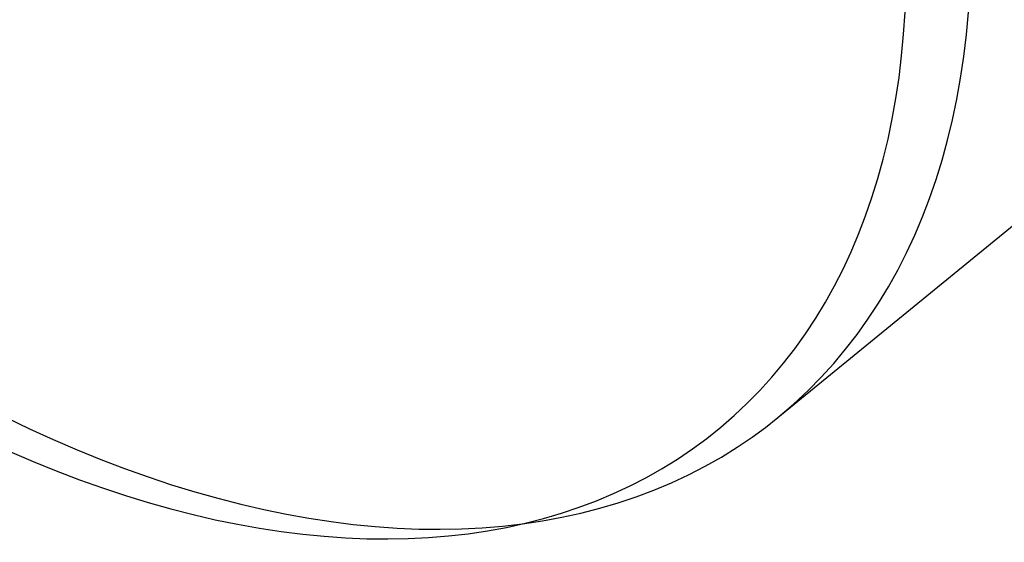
# Model space of a CAD drawing. Header units: millimetres. Extents: x -104 to 128, y -124 to 124.
# Tile 2 of 256: x -94 to -84, y -124 to -119. Entities that reach past the tile are written whole.
import ezdxf

# ---------------------------------------------------------------- set-up
doc = ezdxf.new("R2010")
doc.units = ezdxf.units.MM
doc.header["$MEASUREMENT"] = 0
doc.layers.add('Predefinito', color=5, linetype='Continuous')

msp = doc.modelspace()

# ---------------------------------------------------------------- linework, layer by layer
at = {"layer": 'Predefinito', "extrusion": (-0.612372, -0.5, 0.612372)}
for points in [[(39.553, 1216.1), (39.549, 1216.384), (39.539, 1216.668), (39.521, 1216.951), (39.497, 1217.233), (39.465, 1217.515), (39.427, 1217.796), (39.382, 1218.076), (39.329, 1218.356), (39.27, 1218.634), (39.204, 1218.909), (39.132, 1219.182), (39.053, 1219.452), (38.968, 1219.72), (38.876, 1219.986), (38.778, 1220.249), (38.674, 1220.51), (38.563, 1220.768), (38.445, 1221.023), (38.322, 1221.277), (38.191, 1221.527), (38.054, 1221.776), (37.911, 1222.021), (37.762, 1222.263), (37.607, 1222.5), (37.447, 1222.732), (37.282, 1222.96), (37.112, 1223.184), (36.936, 1223.403), (36.755, 1223.617), (36.569, 1223.828), (36.378, 1224.034), (36.181, 1224.235), (35.979, 1224.432), (35.772, 1224.624), (35.505, 1224.858), (35.341, 1224.995), (35.12, 1225.172), (34.895, 1225.343), (34.666, 1225.508), (34.434, 1225.667), (34.198, 1225.82), (33.959, 1225.967), (33.716, 1226.108), (33.47, 1226.244), (33.221, 1226.373), (32.968, 1226.497), (32.711, 1226.614), (32.451, 1226.725), (32.121, 1226.856), (31.92, 1226.93), (31.652, 1227.022), (31.383, 1227.107), (31.112, 1227.185), (30.84, 1227.257), (30.567, 1227.321), (30.292, 1227.379), (30.016, 1227.431), (29.739, 1227.475), (29.46, 1227.513), (29.18, 1227.544), (28.899, 1227.568), (28.616, 1227.586), (28.332, 1227.596), (28.048, 1227.6), (27.765, 1227.596), (27.483, 1227.585), (27.202, 1227.568), (26.921, 1227.544), (26.642, 1227.513), (26.364, 1227.475), (26.087, 1227.43), (25.811, 1227.379), (25.535, 1227.321), (25.261, 1227.256), (24.988, 1227.184), (24.716, 1227.105), (24.444, 1227.019), (24.176, 1226.926), (23.911, 1226.828), (23.649, 1226.723), (23.39, 1226.612), (23.135, 1226.495), (22.882, 1226.372), (22.633, 1226.242), (22.387, 1226.107), (22.144, 1225.966), (21.905, 1225.818), (21.668, 1225.664), (21.435, 1225.505), (21.148, 1225.296), (20.978, 1225.166), (20.757, 1224.989), (20.541, 1224.807), (20.329, 1224.62), (20.123, 1224.429), (19.922, 1224.232), (19.726, 1224.031), (19.535, 1223.826), (19.349, 1223.615), (19.168, 1223.4), (18.991, 1223.181), (18.82, 1222.956), (18.655, 1222.727), (18.494, 1222.493), (18.339, 1222.255), (18.19, 1222.013), (18.048, 1221.769), (17.912, 1221.522), (17.782, 1221.273), (17.659, 1221.02), (17.542, 1220.765), (17.431, 1220.507), (17.326, 1220.246), (17.228, 1219.983), (17.136, 1219.717), (17.051, 1219.447), (16.972, 1219.176), (16.899, 1218.901), (16.833, 1218.624), (16.774, 1218.347), (16.723, 1218.068), (16.668, 1217.726)], [(16.553, 1216.096), (16.558, 1215.747), (16.57, 1215.464), (16.589, 1215.182), (16.615, 1214.901), (16.648, 1214.621), (16.688, 1214.343), (16.734, 1214.065), (16.788, 1213.788), (16.848, 1213.512), (16.915, 1213.237), (16.989, 1212.964), (17.07, 1212.691), (17.157, 1212.421), (17.251, 1212.153), (17.351, 1211.889), (17.458, 1211.628), (17.57, 1211.371), (17.689, 1211.116), (17.814, 1210.864), (17.945, 1210.616), (18.082, 1210.37), (18.225, 1210.128), (18.374, 1209.889), (18.53, 1209.653), (18.691, 1209.42), (18.86, 1209.191), (19.033, 1208.966), (19.211, 1208.746), (19.394, 1208.531), (19.582, 1208.321), (19.775, 1208.116), (19.973, 1207.917), (20.175, 1207.722), (20.382, 1207.532), (20.594, 1207.347), (20.81, 1207.167), (21.031, 1206.992), (21.257, 1206.822), (21.488, 1206.657), (21.724, 1206.498), (21.963, 1206.344), (22.205, 1206.198), (22.449, 1206.057), (22.697, 1205.923), (22.947, 1205.795), (23.201, 1205.673), (23.457, 1205.558), (23.715, 1205.449), (23.977, 1205.346), (24.242, 1205.249), (24.509, 1205.159), (24.78, 1205.075), (25.053, 1204.998), (25.328, 1204.927), (25.605, 1204.863), (25.882, 1204.806), (26.159, 1204.757), (26.437, 1204.714), (26.716, 1204.678), (26.995, 1204.648), (27.275, 1204.626), (27.556, 1204.61), (27.837, 1204.602), (28.119, 1204.6), (28.401, 1204.605), (28.684, 1204.617), (28.968, 1204.636), (29.251, 1204.662), (29.532, 1204.695), (29.812, 1204.735), (30.09, 1204.781), (30.366, 1204.835), (30.641, 1204.895), (30.914, 1204.961), (31.185, 1205.034), (31.454, 1205.114), (31.722, 1205.201), (31.988, 1205.294), (32.252, 1205.394), (32.515, 1205.501), (32.776, 1205.614), (33.033, 1205.734), (33.287, 1205.86), (33.537, 1205.991), (33.783, 1206.129), (34.025, 1206.272), (34.263, 1206.421), (34.498, 1206.575), (34.728, 1206.735), (34.955, 1206.901), (35.178, 1207.073), (35.398, 1207.251), (35.613, 1207.434), (35.824, 1207.623), (36.032, 1207.818), (36.234, 1208.017), (36.43, 1208.221), (36.621, 1208.429), (36.806, 1208.641), (36.986, 1208.857), (37.16, 1209.078), (37.329, 1209.302), (37.492, 1209.531), (37.65, 1209.763), (37.802, 1210), (37.949, 1210.241), (38.09, 1210.487), (38.226, 1210.736), (38.355, 1210.99), (38.478, 1211.245), (38.594, 1211.503), (38.704, 1211.763), (38.807, 1212.025), (38.903, 1212.289), (38.993, 1212.555), (39.076, 1212.823), (39.153, 1213.093), (39.223, 1213.366), (39.287, 1213.64), (39.344, 1213.917), (39.394, 1214.196), (39.438, 1214.477)], [(39.438, 1214.477), (39.474, 1214.759), (39.504, 1215.04), (39.526, 1215.322), (39.542, 1215.603), (39.55, 1215.852), (39.553, 1216.1)]]:
    msp.add_lwpolyline(points, dxfattribs=at)
at = {"layer": 'Predefinito', "extrusion": (0.935414, 0.327327, 0.133631)}
msp.add_lwpolyline([(-86.711, 1648.957), (-65.224, 1657.162)], dxfattribs=at)
at = {"layer": 'Predefinito', "extrusion": (0.077318, 0.733005, 0.675814)}
msp.add_lwpolyline([(71.49, 1306.076), (71.502, 1306.095), (71.516, 1306.113), (71.529, 1306.131), (71.543, 1306.149), (71.558, 1306.166), (71.573, 1306.184), (71.589, 1306.201), (71.605, 1306.218), (71.622, 1306.235), (71.639, 1306.251), (71.657, 1306.268), (71.675, 1306.283), (71.694, 1306.299), (71.713, 1306.314), (71.733, 1306.329), (71.753, 1306.343), (71.774, 1306.357), (71.795, 1306.37), (71.816, 1306.383), (71.838, 1306.396), (71.861, 1306.408), (71.883, 1306.419), (71.906, 1306.43), (71.93, 1306.44), (71.954, 1306.45), (71.978, 1306.459), (72.002, 1306.468), (72.026, 1306.476), (72.051, 1306.483), (72.076, 1306.489), (72.101, 1306.495), (72.127, 1306.501), (72.152, 1306.506), (72.178, 1306.51), (72.203, 1306.513), (72.229, 1306.516), (72.255, 1306.518), (72.281, 1306.519), (72.306, 1306.52), (72.332, 1306.52), (72.357, 1306.519), (72.383, 1306.518), (72.408, 1306.516), (72.433, 1306.513), (72.459, 1306.51), (72.483, 1306.507), (72.508, 1306.502), (72.532, 1306.497), (72.556, 1306.492), (72.58, 1306.486), (72.604, 1306.479), (72.627, 1306.472), (72.65, 1306.464), (72.673, 1306.456), (72.695, 1306.447), (72.717, 1306.438), (72.738, 1306.428), (72.759, 1306.418), (72.78, 1306.408), (72.8, 1306.397), (72.82, 1306.386), (72.84, 1306.375), (72.859, 1306.363), (72.877, 1306.351)], dxfattribs=at)
at = {"layer": 'Predefinito', "extrusion": (0.087047, 0.727243, 0.680838)}
msp.add_lwpolyline([(69.697, 1299.712), (69.71, 1299.731), (69.723, 1299.749), (69.736, 1299.767), (69.75, 1299.785), (69.765, 1299.803), (69.78, 1299.821), (69.795, 1299.838), (69.811, 1299.855), (69.828, 1299.872), (69.845, 1299.889), (69.863, 1299.905), (69.881, 1299.921), (69.899, 1299.937), (69.918, 1299.952), (69.938, 1299.967), (69.958, 1299.982), (69.979, 1299.996), (70, 1300.009), (70.021, 1300.023), (70.043, 1300.035), (70.065, 1300.047), (70.088, 1300.059), (70.111, 1300.07), (70.134, 1300.081), (70.158, 1300.09), (70.182, 1300.1), (70.206, 1300.109), (70.23, 1300.117), (70.255, 1300.124), (70.28, 1300.131), (70.305, 1300.137), (70.33, 1300.143), (70.356, 1300.148), (70.381, 1300.152), (70.407, 1300.156), (70.432, 1300.159), (70.458, 1300.161), (70.484, 1300.163), (70.51, 1300.164), (70.535, 1300.164), (70.561, 1300.163), (70.586, 1300.162), (70.612, 1300.161), (70.637, 1300.158), (70.662, 1300.156), (70.687, 1300.152), (70.711, 1300.148), (70.736, 1300.143), (70.76, 1300.138), (70.784, 1300.132), (70.808, 1300.126), (70.831, 1300.119), (70.854, 1300.111), (70.877, 1300.103), (70.899, 1300.095), (70.921, 1300.086), (70.942, 1300.076), (70.964, 1300.067), (70.984, 1300.056), (71.005, 1300.046), (71.025, 1300.035), (71.044, 1300.024), (71.063, 1300.012), (71.082, 1300)], dxfattribs=at)
at = {"layer": 'Predefinito', "extrusion": (0.096763, 0.721369, 0.685758)}
msp.add_lwpolyline([(67.867, 1293.393), (67.879, 1293.412), (67.892, 1293.43), (67.905, 1293.448), (67.919, 1293.467), (67.933, 1293.485), (67.948, 1293.502), (67.963, 1293.52), (67.979, 1293.537), (67.995, 1293.554), (68.012, 1293.571), (68.03, 1293.588), (68.048, 1293.604), (68.066, 1293.62), (68.085, 1293.635), (68.105, 1293.65), (68.125, 1293.665), (68.145, 1293.679), (68.166, 1293.693), (68.187, 1293.706), (68.209, 1293.719), (68.231, 1293.732), (68.253, 1293.743), (68.276, 1293.755), (68.3, 1293.766), (68.323, 1293.776), (68.347, 1293.785), (68.371, 1293.794), (68.395, 1293.803), (68.42, 1293.81), (68.445, 1293.818), (68.47, 1293.824), (68.495, 1293.83), (68.521, 1293.835), (68.546, 1293.84), (68.572, 1293.843), (68.597, 1293.847), (68.623, 1293.849), (68.649, 1293.851), (68.674, 1293.852), (68.7, 1293.853), (68.726, 1293.853), (68.751, 1293.852), (68.776, 1293.85), (68.802, 1293.848), (68.827, 1293.846), (68.852, 1293.842), (68.876, 1293.838), (68.901, 1293.834), (68.925, 1293.829), (68.949, 1293.823), (68.973, 1293.817), (68.996, 1293.81), (69.019, 1293.803), (69.042, 1293.795), (69.064, 1293.787), (69.086, 1293.778), (69.108, 1293.769), (69.129, 1293.76), (69.15, 1293.75), (69.171, 1293.739), (69.191, 1293.728), (69.21, 1293.717), (69.23, 1293.706), (69.248, 1293.694)], dxfattribs=at)
at = {"layer": 'Predefinito', "extrusion": (0.116094, 0.709325, 0.695255)}
msp.add_lwpolyline([(64.099, 1280.942), (64.111, 1280.961), (64.123, 1280.979), (64.136, 1280.998), (64.15, 1281.016), (64.164, 1281.035), (64.178, 1281.053), (64.193, 1281.07), (64.209, 1281.088), (64.225, 1281.106), (64.241, 1281.123), (64.258, 1281.14), (64.276, 1281.156), (64.294, 1281.172), (64.313, 1281.188), (64.332, 1281.204), (64.352, 1281.219), (64.372, 1281.233), (64.392, 1281.248), (64.413, 1281.261), (64.435, 1281.275), (64.457, 1281.287), (64.479, 1281.3), (64.501, 1281.312), (64.524, 1281.323), (64.548, 1281.333), (64.571, 1281.343), (64.595, 1281.353), (64.62, 1281.362), (64.644, 1281.37), (64.669, 1281.378), (64.694, 1281.385), (64.719, 1281.391), (64.744, 1281.397), (64.77, 1281.402), (64.795, 1281.406), (64.821, 1281.41), (64.846, 1281.413), (64.872, 1281.415), (64.897, 1281.417), (64.923, 1281.418), (64.949, 1281.418), (64.974, 1281.418), (65, 1281.417), (65.025, 1281.416), (65.05, 1281.413), (65.075, 1281.411), (65.1, 1281.407), (65.124, 1281.403), (65.149, 1281.399), (65.173, 1281.393), (65.196, 1281.388), (65.22, 1281.381), (65.243, 1281.375), (65.266, 1281.367), (65.289, 1281.36), (65.311, 1281.351), (65.333, 1281.343), (65.354, 1281.333), (65.375, 1281.324), (65.396, 1281.314), (65.416, 1281.303), (65.436, 1281.293), (65.456, 1281.282), (65.475, 1281.27)], dxfattribs=at)
at = {"layer": 'Predefinito', "extrusion": (0.154357, 0.68407, 0.712897)}
msp.add_lwpolyline([(56.128, 1256.876), (56.139, 1256.895), (56.15, 1256.914), (56.162, 1256.933), (56.175, 1256.952), (56.188, 1256.971), (56.202, 1256.989), (56.216, 1257.008), (56.231, 1257.026), (56.246, 1257.044), (56.262, 1257.062), (56.278, 1257.08), (56.295, 1257.097), (56.313, 1257.114), (56.331, 1257.131), (56.349, 1257.147), (56.368, 1257.163), (56.388, 1257.178), (56.408, 1257.193), (56.428, 1257.208), (56.449, 1257.222), (56.47, 1257.236), (56.492, 1257.249), (56.514, 1257.262), (56.537, 1257.274), (56.559, 1257.286), (56.583, 1257.297), (56.606, 1257.307), (56.63, 1257.317), (56.654, 1257.326), (56.678, 1257.335), (56.703, 1257.343), (56.728, 1257.35), (56.753, 1257.357), (56.778, 1257.363), (56.803, 1257.369), (56.829, 1257.373), (56.854, 1257.377), (56.88, 1257.381), (56.905, 1257.384), (56.931, 1257.386), (56.956, 1257.387), (56.982, 1257.388), (57.007, 1257.388), (57.033, 1257.388), (57.058, 1257.387), (57.083, 1257.385), (57.108, 1257.382), (57.132, 1257.38), (57.157, 1257.376), (57.181, 1257.372), (57.205, 1257.367), (57.229, 1257.362), (57.252, 1257.356), (57.276, 1257.35), (57.299, 1257.343), (57.321, 1257.336), (57.343, 1257.328), (57.365, 1257.319), (57.387, 1257.311), (57.408, 1257.302), (57.428, 1257.292), (57.449, 1257.282), (57.469, 1257.272), (57.488, 1257.261)], dxfattribs=at)
at = {"layer": 'Predefinito', "extrusion": (0.229311, 0.628957, 0.742852)}
msp.add_lwpolyline([(38.362, 1212.812), (38.371, 1212.833), (38.38, 1212.853), (38.391, 1212.873), (38.402, 1212.893), (38.413, 1212.913), (38.425, 1212.933), (38.437, 1212.952), (38.45, 1212.972), (38.464, 1212.991), (38.478, 1213.011), (38.493, 1213.03), (38.508, 1213.048), (38.524, 1213.067), (38.54, 1213.085), (38.557, 1213.103), (38.574, 1213.121), (38.592, 1213.138), (38.611, 1213.155), (38.63, 1213.171), (38.649, 1213.187), (38.669, 1213.203), (38.69, 1213.218), (38.71, 1213.233), (38.732, 1213.247), (38.753, 1213.261), (38.775, 1213.274), (38.798, 1213.286), (38.821, 1213.299), (38.844, 1213.31), (38.867, 1213.321), (38.891, 1213.331), (38.915, 1213.341), (38.939, 1213.35), (38.964, 1213.358), (38.989, 1213.366), (39.013, 1213.373), (39.038, 1213.38), (39.063, 1213.385), (39.089, 1213.391), (39.114, 1213.395), (39.139, 1213.399), (39.164, 1213.402), (39.19, 1213.405), (39.215, 1213.406), (39.24, 1213.408), (39.265, 1213.408), (39.29, 1213.408), (39.315, 1213.408), (39.34, 1213.406), (39.364, 1213.404), (39.389, 1213.402), (39.413, 1213.399), (39.437, 1213.395), (39.461, 1213.391), (39.484, 1213.386), (39.507, 1213.381), (39.53, 1213.376), (39.552, 1213.369), (39.575, 1213.363), (39.596, 1213.356), (39.618, 1213.348), (39.639, 1213.34), (39.66, 1213.332), (39.68, 1213.323)], dxfattribs=at)
at = {"layer": 'Predefinito', "extrusion": (0.302182, 0.56774, 0.76574)}
msp.add_lwpolyline([(18.133, 1175.616), (18.14, 1175.637), (18.148, 1175.658), (18.156, 1175.679), (18.165, 1175.7), (18.174, 1175.721), (18.184, 1175.742), (18.194, 1175.763), (18.205, 1175.784), (18.216, 1175.805), (18.228, 1175.825), (18.241, 1175.846), (18.254, 1175.866), (18.268, 1175.886), (18.282, 1175.906), (18.297, 1175.926), (18.313, 1175.945), (18.329, 1175.964), (18.345, 1175.983), (18.363, 1176.001), (18.38, 1176.019), (18.398, 1176.037), (18.417, 1176.054), (18.436, 1176.071), (18.456, 1176.087), (18.476, 1176.103), (18.497, 1176.118), (18.518, 1176.133), (18.539, 1176.148), (18.561, 1176.162), (18.583, 1176.175), (18.606, 1176.188), (18.628, 1176.2), (18.652, 1176.211), (18.675, 1176.222), (18.699, 1176.232), (18.723, 1176.242), (18.747, 1176.251), (18.771, 1176.26), (18.796, 1176.267), (18.82, 1176.274), (18.845, 1176.281), (18.87, 1176.287), (18.895, 1176.292), (18.92, 1176.296), (18.945, 1176.3), (18.97, 1176.304), (18.994, 1176.306), (19.019, 1176.308), (19.044, 1176.309), (19.069, 1176.31), (19.093, 1176.31), (19.117, 1176.31), (19.142, 1176.309), (19.166, 1176.307), (19.189, 1176.305), (19.213, 1176.302), (19.236, 1176.299), (19.259, 1176.295), (19.282, 1176.291), (19.304, 1176.286), (19.327, 1176.281), (19.348, 1176.275), (19.37, 1176.269), (19.391, 1176.262)], dxfattribs=at)
at = {"layer": 'Predefinito', "extrusion": (0.337826, 0.534813, 0.774499)}
msp.add_lwpolyline([(7.152, 1160.158), (7.158, 1160.18), (7.164, 1160.201), (7.171, 1160.223), (7.178, 1160.244), (7.186, 1160.266), (7.195, 1160.287), (7.204, 1160.309), (7.214, 1160.33), (7.224, 1160.351), (7.235, 1160.373), (7.246, 1160.394), (7.258, 1160.415), (7.271, 1160.436), (7.284, 1160.456), (7.298, 1160.477), (7.312, 1160.497), (7.327, 1160.517), (7.343, 1160.536), (7.359, 1160.556), (7.375, 1160.575), (7.392, 1160.593), (7.41, 1160.612), (7.428, 1160.63), (7.447, 1160.647), (7.466, 1160.664), (7.486, 1160.681), (7.506, 1160.697), (7.527, 1160.712), (7.547, 1160.727), (7.569, 1160.742), (7.591, 1160.756), (7.613, 1160.769), (7.635, 1160.782), (7.658, 1160.794), (7.681, 1160.806), (7.705, 1160.817), (7.728, 1160.827), (7.752, 1160.837), (7.776, 1160.846), (7.8, 1160.855), (7.824, 1160.863), (7.849, 1160.87), (7.873, 1160.877), (7.898, 1160.883), (7.923, 1160.888), (7.947, 1160.892), (7.972, 1160.896), (7.997, 1160.9), (8.021, 1160.903), (8.046, 1160.905), (8.07, 1160.906), (8.095, 1160.907), (8.119, 1160.907), (8.143, 1160.907), (8.167, 1160.906), (8.19, 1160.905), (8.214, 1160.903), (8.237, 1160.901), (8.26, 1160.898), (8.283, 1160.894), (8.305, 1160.89), (8.327, 1160.886), (8.349, 1160.881), (8.371, 1160.876)], dxfattribs=at)
at = {"layer": 'Predefinito', "extrusion": (0.355405, 0.517798, 0.778185)}
msp.add_lwpolyline([(1.482, 1153.333), (1.487, 1153.354), (1.493, 1153.376), (1.499, 1153.398), (1.506, 1153.419), (1.513, 1153.441), (1.521, 1153.463), (1.529, 1153.485), (1.538, 1153.506), (1.548, 1153.528), (1.558, 1153.55), (1.569, 1153.571), (1.58, 1153.592), (1.592, 1153.614), (1.605, 1153.635), (1.618, 1153.655), (1.632, 1153.676), (1.646, 1153.696), (1.661, 1153.716), (1.677, 1153.736), (1.693, 1153.756), (1.709, 1153.775), (1.726, 1153.794), (1.744, 1153.812), (1.762, 1153.83), (1.781, 1153.848), (1.8, 1153.865), (1.82, 1153.881), (1.84, 1153.898), (1.86, 1153.913), (1.881, 1153.928), (1.903, 1153.943), (1.924, 1153.957), (1.946, 1153.971), (1.969, 1153.984), (1.992, 1153.996), (2.015, 1154.008), (2.038, 1154.019), (2.061, 1154.029), (2.085, 1154.039), (2.109, 1154.048), (2.133, 1154.057), (2.157, 1154.065), (2.182, 1154.072), (2.206, 1154.079), (2.231, 1154.085), (2.255, 1154.09), (2.28, 1154.095), (2.304, 1154.099), (2.329, 1154.102), (2.353, 1154.105), (2.378, 1154.108), (2.402, 1154.109), (2.426, 1154.11), (2.45, 1154.111), (2.474, 1154.111), (2.498, 1154.11), (2.521, 1154.109), (2.544, 1154.107), (2.567, 1154.105), (2.59, 1154.102), (2.613, 1154.098), (2.635, 1154.095), (2.657, 1154.09), (2.679, 1154.086)], dxfattribs=at)
at = {"layer": 'Predefinito', "extrusion": (0.346648, 0.52634, 0.776403)}
msp.add_lwpolyline([(4.327, 1156.662), (4.332, 1156.684), (4.338, 1156.705), (4.345, 1156.727), (4.352, 1156.749), (4.36, 1156.77), (4.368, 1156.792), (4.377, 1156.814), (4.386, 1156.835), (4.396, 1156.857), (4.406, 1156.878), (4.418, 1156.899), (4.429, 1156.921), (4.442, 1156.942), (4.454, 1156.962), (4.468, 1156.983), (4.482, 1157.003), (4.497, 1157.024), (4.512, 1157.043), (4.527, 1157.063), (4.544, 1157.082), (4.561, 1157.101), (4.578, 1157.12), (4.596, 1157.138), (4.614, 1157.156), (4.633, 1157.173), (4.653, 1157.19), (4.673, 1157.206), (4.693, 1157.222), (4.714, 1157.237), (4.735, 1157.252), (4.756, 1157.266), (4.778, 1157.28), (4.801, 1157.293), (4.823, 1157.306), (4.846, 1157.318), (4.869, 1157.329), (4.893, 1157.34), (4.917, 1157.35), (4.94, 1157.36), (4.964, 1157.369), (4.989, 1157.377), (5.013, 1157.384), (5.038, 1157.391), (5.062, 1157.398), (5.087, 1157.403), (5.111, 1157.408), (5.136, 1157.413), (5.16, 1157.416), (5.185, 1157.42), (5.21, 1157.422), (5.234, 1157.424), (5.258, 1157.425), (5.282, 1157.426), (5.306, 1157.426), (5.33, 1157.425), (5.354, 1157.424), (5.377, 1157.423), (5.401, 1157.421), (5.424, 1157.418), (5.446, 1157.415), (5.469, 1157.411), (5.491, 1157.407), (5.513, 1157.403), (5.535, 1157.398)], dxfattribs=at)
at = {"layer": 'Predefinito', "extrusion": (0.372706, 0.500528, 0.781385)}
msp.add_lwpolyline([(-4.256, 1147.184), (-4.251, 1147.206), (-4.246, 1147.227), (-4.241, 1147.249), (-4.234, 1147.271), (-4.228, 1147.293), (-4.22, 1147.315), (-4.213, 1147.337), (-4.204, 1147.359), (-4.195, 1147.381), (-4.186, 1147.403), (-4.176, 1147.425), (-4.165, 1147.446), (-4.153, 1147.468), (-4.142, 1147.489), (-4.129, 1147.511), (-4.116, 1147.532), (-4.102, 1147.552), (-4.088, 1147.573), (-4.073, 1147.593), (-4.058, 1147.613), (-4.042, 1147.633), (-4.025, 1147.652), (-4.008, 1147.671), (-3.99, 1147.689), (-3.972, 1147.708), (-3.954, 1147.725), (-3.934, 1147.743), (-3.915, 1147.759), (-3.895, 1147.776), (-3.874, 1147.791), (-3.853, 1147.807), (-3.832, 1147.821), (-3.81, 1147.835), (-3.788, 1147.849), (-3.766, 1147.862), (-3.743, 1147.875), (-3.72, 1147.886), (-3.697, 1147.897), (-3.674, 1147.908), (-3.65, 1147.918), (-3.626, 1147.927), (-3.602, 1147.936), (-3.578, 1147.944), (-3.554, 1147.951), (-3.53, 1147.958), (-3.505, 1147.964), (-3.481, 1147.97), (-3.457, 1147.975), (-3.432, 1147.979), (-3.408, 1147.982), (-3.384, 1147.985), (-3.359, 1147.988), (-3.335, 1147.989), (-3.311, 1147.991), (-3.287, 1147.991), (-3.264, 1147.991), (-3.24, 1147.991), (-3.217, 1147.99), (-3.194, 1147.988), (-3.171, 1147.986), (-3.148, 1147.983), (-3.126, 1147.98), (-3.104, 1147.977), (-3.082, 1147.973)], dxfattribs=at)
at = {"layer": 'Predefinito', "extrusion": (0.43914, 0.42897, 0.789393)}
msp.add_lwpolyline([(-27.563, 1129.625), (-27.561, 1129.647), (-27.559, 1129.669), (-27.556, 1129.692), (-27.553, 1129.714), (-27.549, 1129.737), (-27.545, 1129.76), (-27.539, 1129.782), (-27.534, 1129.805), (-27.528, 1129.828), (-27.521, 1129.851), (-27.513, 1129.874), (-27.505, 1129.897), (-27.497, 1129.92), (-27.488, 1129.942), (-27.478, 1129.965), (-27.467, 1129.987), (-27.456, 1130.01), (-27.445, 1130.032), (-27.432, 1130.054), (-27.42, 1130.075), (-27.406, 1130.097), (-27.392, 1130.118), (-27.377, 1130.139), (-27.362, 1130.159), (-27.346, 1130.18), (-27.33, 1130.199), (-27.313, 1130.219), (-27.296, 1130.238), (-27.278, 1130.257), (-27.26, 1130.275), (-27.241, 1130.293), (-27.221, 1130.31), (-27.202, 1130.326), (-27.182, 1130.343), (-27.161, 1130.358), (-27.14, 1130.373), (-27.119, 1130.388), (-27.097, 1130.402), (-27.075, 1130.415), (-27.053, 1130.428), (-27.03, 1130.44), (-27.008, 1130.452), (-26.985, 1130.463), (-26.962, 1130.473), (-26.938, 1130.483), (-26.915, 1130.492), (-26.891, 1130.5), (-26.868, 1130.508), (-26.844, 1130.515), (-26.82, 1130.522), (-26.796, 1130.528), (-26.773, 1130.533), (-26.749, 1130.538), (-26.725, 1130.542), (-26.702, 1130.545), (-26.678, 1130.548), (-26.655, 1130.551), (-26.632, 1130.553), (-26.608, 1130.554), (-26.585, 1130.555), (-26.563, 1130.555), (-26.54, 1130.554), (-26.518, 1130.554), (-26.496, 1130.552)], dxfattribs=at)
at = {"layer": 'Predefinito', "extrusion": (0.501198, 0.353504, 0.789833)}
msp.add_lwpolyline([(-50.64, 1123.822), (-50.641, 1123.844), (-50.642, 1123.867), (-50.642, 1123.889), (-50.641, 1123.912), (-50.64, 1123.935), (-50.639, 1123.958), (-50.637, 1123.981), (-50.634, 1124.005), (-50.631, 1124.028), (-50.627, 1124.052), (-50.622, 1124.075), (-50.617, 1124.099), (-50.611, 1124.123), (-50.605, 1124.146), (-50.598, 1124.17), (-50.591, 1124.194), (-50.583, 1124.217), (-50.574, 1124.241), (-50.564, 1124.264), (-50.554, 1124.287), (-50.544, 1124.31), (-50.532, 1124.333), (-50.521, 1124.355), (-50.508, 1124.378), (-50.495, 1124.4), (-50.481, 1124.421), (-50.467, 1124.443), (-50.452, 1124.464), (-50.437, 1124.485), (-50.421, 1124.505), (-50.404, 1124.525), (-50.387, 1124.545), (-50.37, 1124.564), (-50.352, 1124.582), (-50.333, 1124.6), (-50.314, 1124.618), (-50.295, 1124.635), (-50.275, 1124.652), (-50.255, 1124.668), (-50.235, 1124.683), (-50.214, 1124.698), (-50.193, 1124.712), (-50.172, 1124.726), (-50.15, 1124.739), (-50.128, 1124.752), (-50.106, 1124.764), (-50.084, 1124.775), (-50.061, 1124.786), (-50.039, 1124.796), (-50.016, 1124.805), (-49.993, 1124.814), (-49.97, 1124.822), (-49.947, 1124.83), (-49.924, 1124.837), (-49.901, 1124.844), (-49.878, 1124.849), (-49.855, 1124.855), (-49.833, 1124.86), (-49.81, 1124.864), (-49.787, 1124.867), (-49.764, 1124.87), (-49.742, 1124.873), (-49.72, 1124.875), (-49.698, 1124.876)], dxfattribs=at)
at = {"layer": 'Predefinito', "extrusion": (0.786733, -0.309206, 0.534268)}
msp.add_lwpolyline([(-148.879, 1411.134), (-148.894, 1411.151), (-148.909, 1411.167), (-148.924, 1411.185), (-148.938, 1411.202), (-148.952, 1411.22), (-148.966, 1411.239), (-148.98, 1411.258), (-148.993, 1411.278), (-149.005, 1411.298), (-149.018, 1411.318), (-149.03, 1411.339), (-149.041, 1411.36), (-149.052, 1411.382), (-149.063, 1411.404), (-149.073, 1411.427), (-149.082, 1411.45), (-149.091, 1411.473), (-149.1, 1411.496), (-149.108, 1411.52), (-149.115, 1411.544), (-149.122, 1411.569), (-149.128, 1411.593), (-149.134, 1411.618), (-149.138, 1411.643), (-149.143, 1411.669), (-149.146, 1411.694), (-149.149, 1411.72), (-149.152, 1411.745), (-149.153, 1411.771), (-149.155, 1411.797), (-149.155, 1411.823), (-149.155, 1411.849), (-149.154, 1411.874), (-149.152, 1411.9), (-149.15, 1411.926), (-149.147, 1411.952), (-149.143, 1411.977), (-149.139, 1412.003), (-149.134, 1412.028), (-149.128, 1412.053), (-149.122, 1412.078), (-149.115, 1412.102), (-149.108, 1412.127), (-149.1, 1412.151), (-149.091, 1412.174), (-149.082, 1412.198), (-149.073, 1412.221), (-149.062, 1412.244), (-149.052, 1412.266), (-149.041, 1412.288), (-149.029, 1412.309), (-149.017, 1412.331), (-149.004, 1412.351), (-148.992, 1412.372), (-148.978, 1412.391), (-148.965, 1412.411), (-148.951, 1412.43), (-148.936, 1412.448), (-148.921, 1412.466), (-148.907, 1412.483), (-148.891, 1412.5), (-148.876, 1412.517), (-148.86, 1412.533), (-148.844, 1412.548)], dxfattribs=at)
at = {"layer": 'Predefinito', "extrusion": (0.785711, -0.299173, 0.541437)}
msp.add_lwpolyline([(-148.427, 1404.776), (-148.442, 1404.793), (-148.456, 1404.809), (-148.471, 1404.827), (-148.485, 1404.844), (-148.499, 1404.863), (-148.513, 1404.881), (-148.526, 1404.901), (-148.539, 1404.92), (-148.552, 1404.94), (-148.564, 1404.961), (-148.576, 1404.982), (-148.587, 1405.003), (-148.598, 1405.025), (-148.608, 1405.047), (-148.618, 1405.07), (-148.628, 1405.092), (-148.637, 1405.116), (-148.645, 1405.139), (-148.653, 1405.163), (-148.66, 1405.187), (-148.667, 1405.212), (-148.673, 1405.236), (-148.678, 1405.261), (-148.683, 1405.286), (-148.687, 1405.312), (-148.691, 1405.337), (-148.693, 1405.363), (-148.696, 1405.389), (-148.697, 1405.414), (-148.698, 1405.44), (-148.698, 1405.466), (-148.698, 1405.492), (-148.697, 1405.518), (-148.695, 1405.544), (-148.692, 1405.569), (-148.689, 1405.595), (-148.686, 1405.621), (-148.681, 1405.646), (-148.676, 1405.671), (-148.67, 1405.696), (-148.664, 1405.721), (-148.657, 1405.745), (-148.65, 1405.77), (-148.641, 1405.794), (-148.633, 1405.817), (-148.624, 1405.841), (-148.614, 1405.864), (-148.603, 1405.886), (-148.593, 1405.909), (-148.581, 1405.931), (-148.57, 1405.952), (-148.557, 1405.973), (-148.545, 1405.994), (-148.532, 1406.014), (-148.518, 1406.034), (-148.505, 1406.053), (-148.49, 1406.072), (-148.476, 1406.09), (-148.461, 1406.108), (-148.446, 1406.125), (-148.431, 1406.142), (-148.415, 1406.158), (-148.399, 1406.174), (-148.383, 1406.19)], dxfattribs=at)
at = {"layer": 'Predefinito', "extrusion": (0.784568, -0.289094, 0.548523)}
msp.add_lwpolyline([(-147.953, 1398.39), (-147.968, 1398.406), (-147.983, 1398.423), (-147.997, 1398.44), (-148.011, 1398.458), (-148.025, 1398.477), (-148.039, 1398.495), (-148.052, 1398.515), (-148.065, 1398.534), (-148.077, 1398.554), (-148.089, 1398.575), (-148.101, 1398.596), (-148.112, 1398.617), (-148.123, 1398.639), (-148.133, 1398.662), (-148.143, 1398.684), (-148.152, 1398.707), (-148.161, 1398.73), (-148.169, 1398.754), (-148.177, 1398.778), (-148.184, 1398.802), (-148.191, 1398.827), (-148.197, 1398.851), (-148.202, 1398.876), (-148.206, 1398.901), (-148.21, 1398.927), (-148.214, 1398.952), (-148.217, 1398.978), (-148.219, 1399.004), (-148.22, 1399.029), (-148.221, 1399.055), (-148.221, 1399.081), (-148.22, 1399.107), (-148.219, 1399.133), (-148.217, 1399.159), (-148.214, 1399.184), (-148.211, 1399.21), (-148.207, 1399.235), (-148.203, 1399.261), (-148.197, 1399.286), (-148.192, 1399.311), (-148.185, 1399.336), (-148.178, 1399.36), (-148.17, 1399.384), (-148.162, 1399.408), (-148.153, 1399.432), (-148.144, 1399.455), (-148.134, 1399.478), (-148.124, 1399.501), (-148.113, 1399.523), (-148.101, 1399.545), (-148.089, 1399.566), (-148.077, 1399.587), (-148.064, 1399.608), (-148.051, 1399.628), (-148.038, 1399.648), (-148.024, 1399.667), (-148.009, 1399.686), (-147.995, 1399.704), (-147.98, 1399.722), (-147.965, 1399.739), (-147.949, 1399.756), (-147.934, 1399.772), (-147.918, 1399.788), (-147.902, 1399.803)], dxfattribs=at)
at = {"layer": 'Predefinito', "extrusion": (0.78193, -0.268863, 0.562404)}
msp.add_lwpolyline([(-146.945, 1385.583), (-146.96, 1385.6), (-146.974, 1385.617), (-146.988, 1385.634), (-147.002, 1385.652), (-147.016, 1385.671), (-147.029, 1385.69), (-147.042, 1385.709), (-147.055, 1385.729), (-147.067, 1385.749), (-147.079, 1385.77), (-147.09, 1385.791), (-147.101, 1385.813), (-147.112, 1385.835), (-147.122, 1385.857), (-147.131, 1385.88), (-147.14, 1385.903), (-147.149, 1385.926), (-147.157, 1385.95), (-147.164, 1385.974), (-147.171, 1385.998), (-147.177, 1386.023), (-147.183, 1386.048), (-147.188, 1386.073), (-147.192, 1386.098), (-147.196, 1386.123), (-147.199, 1386.149), (-147.201, 1386.174), (-147.203, 1386.2), (-147.204, 1386.226), (-147.204, 1386.252), (-147.204, 1386.278), (-147.203, 1386.304), (-147.202, 1386.329), (-147.199, 1386.355), (-147.196, 1386.381), (-147.193, 1386.407), (-147.189, 1386.432), (-147.184, 1386.457), (-147.178, 1386.482), (-147.172, 1386.507), (-147.165, 1386.532), (-147.158, 1386.556), (-147.15, 1386.581), (-147.141, 1386.604), (-147.132, 1386.628), (-147.123, 1386.651), (-147.112, 1386.674), (-147.102, 1386.696), (-147.09, 1386.718), (-147.079, 1386.74), (-147.067, 1386.761), (-147.054, 1386.782), (-147.041, 1386.803), (-147.028, 1386.823), (-147.014, 1386.842), (-147, 1386.861), (-146.985, 1386.88), (-146.971, 1386.898), (-146.955, 1386.915), (-146.94, 1386.932), (-146.924, 1386.949), (-146.909, 1386.965), (-146.892, 1386.981), (-146.876, 1386.996)], dxfattribs=at)
at = {"layer": 'Predefinito', "extrusion": (0.558851, 0.274105, 0.782657)}
msp.add_lwpolyline([(-71.601, 1131.388), (-71.623, 1131.384), (-71.645, 1131.379), (-71.667, 1131.374), (-71.689, 1131.368), (-71.711, 1131.362), (-71.733, 1131.355), (-71.755, 1131.347), (-71.777, 1131.339), (-71.799, 1131.33), (-71.821, 1131.321), (-71.843, 1131.311), (-71.865, 1131.301), (-71.887, 1131.29), (-71.908, 1131.278), (-71.93, 1131.266), (-71.951, 1131.253), (-71.972, 1131.24), (-71.992, 1131.226), (-72.013, 1131.211), (-72.033, 1131.196), (-72.053, 1131.18), (-72.072, 1131.164), (-72.092, 1131.147), (-72.11, 1131.13), (-72.129, 1131.112), (-72.147, 1131.093), (-72.164, 1131.075), (-72.181, 1131.055), (-72.198, 1131.035), (-72.214, 1131.015), (-72.229, 1130.994), (-72.244, 1130.973), (-72.259, 1130.952), (-72.273, 1130.93), (-72.286, 1130.908), (-72.299, 1130.885), (-72.311, 1130.863), (-72.322, 1130.839), (-72.333, 1130.816), (-72.344, 1130.793), (-72.353, 1130.769), (-72.362, 1130.745), (-72.37, 1130.721), (-72.378, 1130.697), (-72.385, 1130.673), (-72.392, 1130.648), (-72.398, 1130.624), (-72.403, 1130.6), (-72.407, 1130.575), (-72.411, 1130.551), (-72.414, 1130.527), (-72.417, 1130.503), (-72.419, 1130.479), (-72.421, 1130.455), (-72.422, 1130.431), (-72.422, 1130.407), (-72.422, 1130.384), (-72.421, 1130.36), (-72.42, 1130.337), (-72.418, 1130.314), (-72.416, 1130.292), (-72.413, 1130.269), (-72.41, 1130.247), (-72.406, 1130.225)], dxfattribs=at)
at = {"layer": 'Predefinito', "extrusion": (0.775262, -0.228111, 0.589011)}
msp.add_lwpolyline([(-144.664, 1359.916), (-144.679, 1359.933), (-144.693, 1359.95), (-144.706, 1359.968), (-144.72, 1359.986), (-144.733, 1360.005), (-144.746, 1360.025), (-144.758, 1360.044), (-144.77, 1360.065), (-144.782, 1360.085), (-144.793, 1360.106), (-144.804, 1360.128), (-144.815, 1360.149), (-144.825, 1360.172), (-144.834, 1360.194), (-144.843, 1360.217), (-144.851, 1360.241), (-144.859, 1360.264), (-144.867, 1360.288), (-144.873, 1360.312), (-144.879, 1360.337), (-144.885, 1360.361), (-144.89, 1360.386), (-144.894, 1360.411), (-144.898, 1360.437), (-144.901, 1360.462), (-144.903, 1360.488), (-144.905, 1360.514), (-144.906, 1360.539), (-144.907, 1360.565), (-144.906, 1360.591), (-144.905, 1360.617), (-144.904, 1360.643), (-144.902, 1360.668), (-144.899, 1360.694), (-144.895, 1360.72), (-144.891, 1360.745), (-144.886, 1360.771), (-144.88, 1360.796), (-144.874, 1360.821), (-144.867, 1360.845), (-144.86, 1360.87), (-144.852, 1360.894), (-144.843, 1360.918), (-144.834, 1360.942), (-144.825, 1360.965), (-144.814, 1360.988), (-144.804, 1361.01), (-144.792, 1361.033), (-144.78, 1361.054), (-144.768, 1361.076), (-144.756, 1361.097), (-144.742, 1361.117), (-144.729, 1361.137), (-144.715, 1361.157), (-144.701, 1361.176), (-144.686, 1361.195), (-144.671, 1361.213), (-144.656, 1361.231), (-144.64, 1361.248), (-144.625, 1361.264), (-144.609, 1361.281), (-144.592, 1361.296), (-144.576, 1361.311), (-144.559, 1361.326)], dxfattribs=at)
at = {"layer": 'Predefinito', "extrusion": (0.611095, 0.192053, 0.767905)}
msp.add_lwpolyline([(-91.665, 1148.552), (-91.672, 1148.573), (-91.677, 1148.595), (-91.683, 1148.617), (-91.688, 1148.639), (-91.692, 1148.661), (-91.696, 1148.684), (-91.7, 1148.707), (-91.703, 1148.731), (-91.705, 1148.754), (-91.707, 1148.778), (-91.708, 1148.802), (-91.709, 1148.826), (-91.709, 1148.85), (-91.709, 1148.875), (-91.708, 1148.9), (-91.706, 1148.924), (-91.704, 1148.949), (-91.701, 1148.974), (-91.697, 1148.999), (-91.693, 1149.024), (-91.688, 1149.049), (-91.683, 1149.073), (-91.677, 1149.098), (-91.67, 1149.123), (-91.663, 1149.147), (-91.654, 1149.172), (-91.646, 1149.196), (-91.636, 1149.22), (-91.626, 1149.244), (-91.616, 1149.267), (-91.605, 1149.291), (-91.593, 1149.314), (-91.58, 1149.336), (-91.567, 1149.359), (-91.554, 1149.381), (-91.54, 1149.402), (-91.525, 1149.424), (-91.51, 1149.444), (-91.494, 1149.465), (-91.478, 1149.485), (-91.461, 1149.504), (-91.444, 1149.523), (-91.427, 1149.542), (-91.409, 1149.56), (-91.391, 1149.577), (-91.372, 1149.594), (-91.353, 1149.61), (-91.334, 1149.626), (-91.314, 1149.641), (-91.295, 1149.656), (-91.275, 1149.67), (-91.254, 1149.684), (-91.234, 1149.696), (-91.213, 1149.709), (-91.193, 1149.721), (-91.172, 1149.732), (-91.151, 1149.742), (-91.13, 1149.753), (-91.109, 1149.762), (-91.087, 1149.771), (-91.066, 1149.779), (-91.045, 1149.787), (-91.024, 1149.794), (-91.003, 1149.801)], dxfattribs=at)
at = {"layer": 'Predefinito', "extrusion": (0.756446, -0.145464, 0.637675)}
msp.add_lwpolyline([(-138.888, 1309.029), (-138.901, 1309.046), (-138.914, 1309.065), (-138.927, 1309.083), (-138.939, 1309.103), (-138.951, 1309.122), (-138.963, 1309.142), (-138.974, 1309.163), (-138.985, 1309.183), (-138.996, 1309.205), (-139.006, 1309.226), (-139.015, 1309.248), (-139.024, 1309.271), (-139.033, 1309.294), (-139.041, 1309.317), (-139.048, 1309.34), (-139.055, 1309.364), (-139.062, 1309.388), (-139.068, 1309.412), (-139.073, 1309.437), (-139.078, 1309.462), (-139.082, 1309.487), (-139.085, 1309.512), (-139.088, 1309.537), (-139.09, 1309.563), (-139.092, 1309.588), (-139.093, 1309.614), (-139.093, 1309.64), (-139.093, 1309.665), (-139.091, 1309.691), (-139.09, 1309.717), (-139.087, 1309.743), (-139.084, 1309.769), (-139.08, 1309.794), (-139.076, 1309.82), (-139.071, 1309.845), (-139.065, 1309.87), (-139.059, 1309.895), (-139.052, 1309.92), (-139.044, 1309.944), (-139.036, 1309.969), (-139.027, 1309.993), (-139.018, 1310.016), (-139.008, 1310.04), (-138.997, 1310.063), (-138.986, 1310.086), (-138.974, 1310.108), (-138.962, 1310.13), (-138.95, 1310.151), (-138.937, 1310.172), (-138.923, 1310.193), (-138.909, 1310.213), (-138.895, 1310.233), (-138.88, 1310.252), (-138.865, 1310.271), (-138.85, 1310.289), (-138.834, 1310.307), (-138.818, 1310.324), (-138.802, 1310.341), (-138.785, 1310.357), (-138.769, 1310.373), (-138.752, 1310.388), (-138.734, 1310.402), (-138.717, 1310.417), (-138.7, 1310.43)], dxfattribs=at)
at = {"layer": 'Predefinito', "extrusion": (0.657125, 0.108725, 0.745899)}
msp.add_lwpolyline([(-107.772, 1177.412), (-107.78, 1177.433), (-107.789, 1177.454), (-107.796, 1177.475), (-107.804, 1177.496), (-107.81, 1177.518), (-107.817, 1177.541), (-107.823, 1177.563), (-107.828, 1177.586), (-107.833, 1177.609), (-107.837, 1177.633), (-107.841, 1177.656), (-107.845, 1177.68), (-107.847, 1177.705), (-107.85, 1177.729), (-107.851, 1177.754), (-107.852, 1177.778), (-107.853, 1177.803), (-107.852, 1177.828), (-107.851, 1177.853), (-107.85, 1177.878), (-107.848, 1177.904), (-107.845, 1177.929), (-107.841, 1177.954), (-107.837, 1177.979), (-107.833, 1178.005), (-107.827, 1178.03), (-107.821, 1178.055), (-107.814, 1178.08), (-107.807, 1178.104), (-107.799, 1178.129), (-107.79, 1178.153), (-107.781, 1178.178), (-107.771, 1178.201), (-107.76, 1178.225), (-107.749, 1178.248), (-107.737, 1178.271), (-107.725, 1178.294), (-107.712, 1178.316), (-107.699, 1178.338), (-107.685, 1178.36), (-107.67, 1178.381), (-107.655, 1178.402), (-107.64, 1178.422), (-107.624, 1178.442), (-107.608, 1178.461), (-107.591, 1178.48), (-107.574, 1178.498), (-107.557, 1178.516), (-107.539, 1178.533), (-107.521, 1178.549), (-107.502, 1178.566), (-107.484, 1178.581), (-107.465, 1178.596), (-107.446, 1178.611), (-107.426, 1178.625), (-107.407, 1178.638), (-107.387, 1178.651), (-107.367, 1178.663), (-107.347, 1178.675), (-107.327, 1178.686), (-107.307, 1178.696), (-107.286, 1178.706), (-107.266, 1178.716), (-107.246, 1178.725)], dxfattribs=at)
at = {"layer": 'Predefinito', "extrusion": (0.730359, -0.0613, 0.680307)}
msp.add_lwpolyline([(-131.117, 1260.124), (-131.129, 1260.143), (-131.141, 1260.162), (-131.152, 1260.181), (-131.163, 1260.201), (-131.174, 1260.222), (-131.184, 1260.243), (-131.194, 1260.264), (-131.203, 1260.285), (-131.212, 1260.307), (-131.221, 1260.33), (-131.229, 1260.352), (-131.236, 1260.375), (-131.243, 1260.399), (-131.25, 1260.422), (-131.256, 1260.446), (-131.261, 1260.47), (-131.266, 1260.495), (-131.27, 1260.519), (-131.274, 1260.544), (-131.276, 1260.569), (-131.279, 1260.595), (-131.28, 1260.62), (-131.282, 1260.645), (-131.282, 1260.671), (-131.282, 1260.697), (-131.281, 1260.722), (-131.279, 1260.748), (-131.277, 1260.774), (-131.274, 1260.799), (-131.27, 1260.825), (-131.266, 1260.85), (-131.261, 1260.876), (-131.256, 1260.901), (-131.249, 1260.926), (-131.243, 1260.951), (-131.235, 1260.976), (-131.227, 1261), (-131.218, 1261.025), (-131.209, 1261.049), (-131.199, 1261.072), (-131.189, 1261.096), (-131.177, 1261.119), (-131.166, 1261.141), (-131.154, 1261.163), (-131.141, 1261.185), (-131.128, 1261.207), (-131.114, 1261.228), (-131.1, 1261.248), (-131.086, 1261.268), (-131.071, 1261.288), (-131.056, 1261.307), (-131.04, 1261.326), (-131.024, 1261.344), (-131.008, 1261.361), (-130.991, 1261.379), (-130.974, 1261.395), (-130.957, 1261.411), (-130.94, 1261.427), (-130.922, 1261.442), (-130.904, 1261.456), (-130.886, 1261.47), (-130.868, 1261.484), (-130.85, 1261.497), (-130.831, 1261.509)], dxfattribs=at)
at = {"layer": 'Predefinito', "extrusion": (0.714554, -0.018643, 0.699332)}
msp.add_lwpolyline([(-126.315, 1236.997), (-126.326, 1237.016), (-126.337, 1237.036), (-126.347, 1237.056), (-126.358, 1237.076), (-126.367, 1237.097), (-126.377, 1237.118), (-126.386, 1237.14), (-126.394, 1237.162), (-126.402, 1237.184), (-126.41, 1237.206), (-126.417, 1237.229), (-126.424, 1237.253), (-126.43, 1237.276), (-126.435, 1237.3), (-126.44, 1237.324), (-126.444, 1237.349), (-126.448, 1237.373), (-126.451, 1237.398), (-126.454, 1237.423), (-126.456, 1237.448), (-126.457, 1237.473), (-126.458, 1237.499), (-126.458, 1237.524), (-126.457, 1237.55), (-126.456, 1237.576), (-126.454, 1237.601), (-126.451, 1237.627), (-126.448, 1237.652), (-126.444, 1237.678), (-126.44, 1237.703), (-126.434, 1237.729), (-126.428, 1237.754), (-126.422, 1237.779), (-126.415, 1237.804), (-126.407, 1237.828), (-126.398, 1237.853), (-126.389, 1237.877), (-126.38, 1237.901), (-126.369, 1237.924), (-126.358, 1237.948), (-126.347, 1237.971), (-126.335, 1237.993), (-126.323, 1238.015), (-126.31, 1238.037), (-126.296, 1238.058), (-126.282, 1238.079), (-126.268, 1238.1), (-126.253, 1238.12), (-126.238, 1238.139), (-126.222, 1238.158), (-126.206, 1238.177), (-126.19, 1238.195), (-126.173, 1238.212), (-126.156, 1238.229), (-126.139, 1238.246), (-126.121, 1238.261), (-126.103, 1238.277), (-126.085, 1238.292), (-126.067, 1238.306), (-126.049, 1238.32), (-126.03, 1238.333), (-126.011, 1238.346), (-125.993, 1238.358), (-125.974, 1238.37)], dxfattribs=at)
at = {"layer": 'Predefinito', "extrusion": (0.710312, -0.007923, 0.703843)}
msp.add_lwpolyline([(-125.006, 1231.4), (-125.017, 1231.419), (-125.028, 1231.439), (-125.038, 1231.459), (-125.048, 1231.48), (-125.057, 1231.5), (-125.067, 1231.522), (-125.075, 1231.543), (-125.084, 1231.565), (-125.092, 1231.588), (-125.099, 1231.61), (-125.106, 1231.633), (-125.112, 1231.657), (-125.118, 1231.68), (-125.123, 1231.704), (-125.128, 1231.729), (-125.132, 1231.753), (-125.135, 1231.778), (-125.138, 1231.802), (-125.141, 1231.827), (-125.142, 1231.853), (-125.143, 1231.878), (-125.144, 1231.903), (-125.144, 1231.929), (-125.143, 1231.954), (-125.141, 1231.98), (-125.139, 1232.006), (-125.136, 1232.031), (-125.132, 1232.057), (-125.128, 1232.082), (-125.123, 1232.108), (-125.118, 1232.133), (-125.112, 1232.158), (-125.105, 1232.183), (-125.097, 1232.208), (-125.089, 1232.232), (-125.081, 1232.257), (-125.071, 1232.281), (-125.061, 1232.304), (-125.051, 1232.328), (-125.04, 1232.351), (-125.028, 1232.374), (-125.016, 1232.396), (-125.003, 1232.418), (-124.99, 1232.44), (-124.976, 1232.461), (-124.962, 1232.482), (-124.947, 1232.502), (-124.932, 1232.522), (-124.917, 1232.541), (-124.901, 1232.56), (-124.885, 1232.578), (-124.868, 1232.596), (-124.851, 1232.614), (-124.834, 1232.63), (-124.817, 1232.647), (-124.799, 1232.662), (-124.781, 1232.678), (-124.763, 1232.692), (-124.745, 1232.706), (-124.726, 1232.72), (-124.707, 1232.733), (-124.689, 1232.745), (-124.67, 1232.757), (-124.651, 1232.769)], dxfattribs=at)
at = {"layer": 'Predefinito', "extrusion": (0.705967, 0.002782, 0.708239)}
msp.add_lwpolyline([(-123.656, 1225.904), (-123.667, 1225.924), (-123.677, 1225.944), (-123.687, 1225.964), (-123.697, 1225.984), (-123.707, 1226.005), (-123.716, 1226.027), (-123.724, 1226.049), (-123.732, 1226.071), (-123.74, 1226.093), (-123.747, 1226.116), (-123.753, 1226.139), (-123.759, 1226.162), (-123.765, 1226.186), (-123.77, 1226.21), (-123.774, 1226.234), (-123.778, 1226.259), (-123.782, 1226.283), (-123.784, 1226.308), (-123.786, 1226.333), (-123.788, 1226.358), (-123.788, 1226.384), (-123.789, 1226.409), (-123.788, 1226.435), (-123.787, 1226.46), (-123.785, 1226.486), (-123.783, 1226.511), (-123.779, 1226.537), (-123.776, 1226.562), (-123.771, 1226.588), (-123.766, 1226.613), (-123.76, 1226.638), (-123.754, 1226.664), (-123.747, 1226.688), (-123.739, 1226.713), (-123.731, 1226.738), (-123.722, 1226.762), (-123.712, 1226.786), (-123.702, 1226.809), (-123.691, 1226.833), (-123.68, 1226.856), (-123.668, 1226.878), (-123.655, 1226.901), (-123.642, 1226.923), (-123.629, 1226.944), (-123.615, 1226.965), (-123.601, 1226.986), (-123.586, 1227.006), (-123.571, 1227.025), (-123.555, 1227.045), (-123.539, 1227.063), (-123.522, 1227.081), (-123.506, 1227.099), (-123.489, 1227.116), (-123.471, 1227.133), (-123.454, 1227.149), (-123.436, 1227.164), (-123.418, 1227.179), (-123.399, 1227.194), (-123.381, 1227.208), (-123.362, 1227.221), (-123.343, 1227.234), (-123.324, 1227.246), (-123.305, 1227.258), (-123.286, 1227.269)], dxfattribs=at)
at = {"layer": 'Predefinito', "extrusion": (0.696981, 0.024131, 0.716684)}
msp.add_lwpolyline([(-120.832, 1215.24), (-120.842, 1215.259), (-120.853, 1215.279), (-120.862, 1215.3), (-120.872, 1215.321), (-120.88, 1215.342), (-120.889, 1215.363), (-120.897, 1215.385), (-120.904, 1215.408), (-120.912, 1215.43), (-120.918, 1215.453), (-120.924, 1215.476), (-120.93, 1215.5), (-120.935, 1215.524), (-120.939, 1215.548), (-120.943, 1215.572), (-120.947, 1215.597), (-120.949, 1215.621), (-120.951, 1215.646), (-120.953, 1215.671), (-120.954, 1215.696), (-120.954, 1215.722), (-120.954, 1215.747), (-120.953, 1215.773), (-120.951, 1215.798), (-120.948, 1215.824), (-120.945, 1215.849), (-120.942, 1215.875), (-120.937, 1215.9), (-120.932, 1215.926), (-120.927, 1215.951), (-120.92, 1215.976), (-120.913, 1216.001), (-120.906, 1216.026), (-120.897, 1216.05), (-120.888, 1216.074), (-120.879, 1216.098), (-120.869, 1216.122), (-120.858, 1216.146), (-120.847, 1216.169), (-120.835, 1216.191), (-120.823, 1216.214), (-120.81, 1216.236), (-120.796, 1216.257), (-120.782, 1216.278), (-120.768, 1216.299), (-120.753, 1216.319), (-120.738, 1216.339), (-120.722, 1216.359), (-120.706, 1216.377), (-120.69, 1216.396), (-120.673, 1216.413), (-120.656, 1216.431), (-120.638, 1216.448), (-120.62, 1216.464), (-120.603, 1216.479), (-120.584, 1216.495), (-120.566, 1216.509), (-120.547, 1216.523), (-120.528, 1216.537), (-120.509, 1216.55), (-120.49, 1216.562), (-120.471, 1216.574), (-120.452, 1216.585), (-120.433, 1216.596)], dxfattribs=at)
at = {"layer": 'Predefinito'}
for points in [[(-86.363, -122.868, 1650.268), (26.463, -30.724, 1537.443)], [(-87.875, -123.567, 1649.339), (-87.709, -123.482, 1649.576), (-87.547, -123.39, 1649.812), (-87.39, -123.293, 1650.049), (-87.238, -123.19, 1650.285), (-87.091, -123.082, 1650.521), (-86.948, -122.968, 1650.757), (-86.81, -122.848, 1650.992), (-86.677, -122.723, 1651.228), (-86.548, -122.592, 1651.463), (-86.424, -122.456, 1651.698), (-86.305, -122.314, 1651.933), (-86.19, -122.166, 1652.168), (-86.081, -122.013, 1652.403), (-85.976, -121.854, 1652.637), (-85.877, -121.69, 1652.87), (-85.784, -121.522, 1653.101), (-85.696, -121.35, 1653.33), (-85.613, -121.173, 1653.556), (-85.537, -120.992, 1653.781), (-85.466, -120.806, 1654.003), (-85.4, -120.617, 1654.224), (-85.34, -120.423, 1654.442), (-85.285, -120.225, 1654.659), (-85.236, -120.022, 1654.873), (-85.193, -119.815, 1655.085), (-85.155, -119.604, 1655.295), (-85.123, -119.389, 1655.503), (-85.097, -119.169, 1655.709), (-85.077, -118.947, 1655.911), (-85.062, -118.722, 1656.109)], [(-86.363, -122.868, 1650.268), (-86.204, -122.732, 1650.538), (-86.051, -122.59, 1650.807), (-85.919, -122.456, 1651.048), (-85.792, -122.316, 1651.289), (-85.67, -122.171, 1651.53), (-85.553, -122.02, 1651.77), (-85.441, -121.863, 1652.011), (-85.334, -121.7, 1652.251), (-85.232, -121.532, 1652.489), (-85.137, -121.36, 1652.725), (-85.047, -121.184, 1652.96), (-84.962, -121.003, 1653.192), (-84.884, -120.817, 1653.422), (-84.811, -120.627, 1653.65), (-84.744, -120.433, 1653.875), (-84.682, -120.235, 1654.099), (-84.626, -120.032, 1654.32), (-84.576, -119.824, 1654.54), (-84.532, -119.612, 1654.757), (-84.493, -119.396, 1654.972), (-84.46, -119.176, 1655.185), (-84.434, -118.951, 1655.396), (-84.413, -118.723, 1655.603)], [(-94.266, -122.869, 1642.364), (-94.024, -122.985, 1642.512), (-93.782, -123.095, 1642.664), (-93.539, -123.199, 1642.822), (-93.296, -123.298, 1642.984), (-93.053, -123.39, 1643.152), (-92.811, -123.476, 1643.323), (-92.571, -123.556, 1643.498), (-92.333, -123.629, 1643.677), (-92.096, -123.695, 1643.859), (-91.861, -123.756, 1644.045), (-91.628, -123.81, 1644.234), (-91.396, -123.857, 1644.427), (-91.166, -123.898, 1644.623), (-90.938, -123.933, 1644.823), (-90.711, -123.962, 1645.027), (-90.486, -123.984, 1645.234), (-90.262, -123.999, 1645.445), (-90.04, -124.009, 1645.66), (-89.82, -124.011, 1645.877), (-89.604, -124.007, 1646.097), (-89.392, -123.996, 1646.318), (-89.182, -123.979, 1646.542), (-88.977, -123.955, 1646.767), (-88.774, -123.925, 1646.994), (-88.575, -123.889, 1647.222), (-88.38, -123.846, 1647.453), (-88.187, -123.797, 1647.685), (-87.999, -123.741, 1647.919), (-87.813, -123.679, 1648.155), (-87.632, -123.611, 1648.393), (-87.453, -123.536, 1648.632), (-87.278, -123.454, 1648.874)], [(-87.278, -123.454, 1648.874), (-87.108, -123.367, 1649.116), (-86.942, -123.273, 1649.358), (-86.782, -123.173, 1649.6), (-86.626, -123.068, 1649.842), (-86.492, -122.97, 1650.055), (-86.363, -122.868, 1650.268)], [(-94.226, -123.216, 1643.275), (-93.989, -123.318, 1643.429), (-93.752, -123.414, 1643.588), (-93.514, -123.505, 1643.752), (-93.278, -123.589, 1643.919), (-93.044, -123.666, 1644.09), (-92.811, -123.738, 1644.264), (-92.58, -123.803, 1644.442), (-92.351, -123.862, 1644.624), (-92.123, -123.914, 1644.809), (-91.897, -123.961, 1644.997), (-91.672, -124.001, 1645.189), (-91.449, -124.035, 1645.384), (-91.227, -124.063, 1645.583), (-91.007, -124.084, 1645.785), (-90.789, -124.1, 1645.991), (-90.572, -124.108, 1646.201), (-90.358, -124.111, 1646.413), (-90.147, -124.107, 1646.628), (-89.939, -124.096, 1646.844), (-89.735, -124.08, 1647.062), (-89.534, -124.057, 1647.282), (-89.336, -124.027, 1647.503), (-89.142, -123.992, 1647.727), (-88.951, -123.95, 1647.952), (-88.763, -123.902, 1648.178), (-88.579, -123.848, 1648.407), (-88.398, -123.787, 1648.637), (-88.22, -123.72, 1648.87), (-88.046, -123.647, 1649.104), (-87.875, -123.567, 1649.339)]]:
    msp.add_polyline3d(points, dxfattribs=at)

doc.saveas('drawing.dxf')
